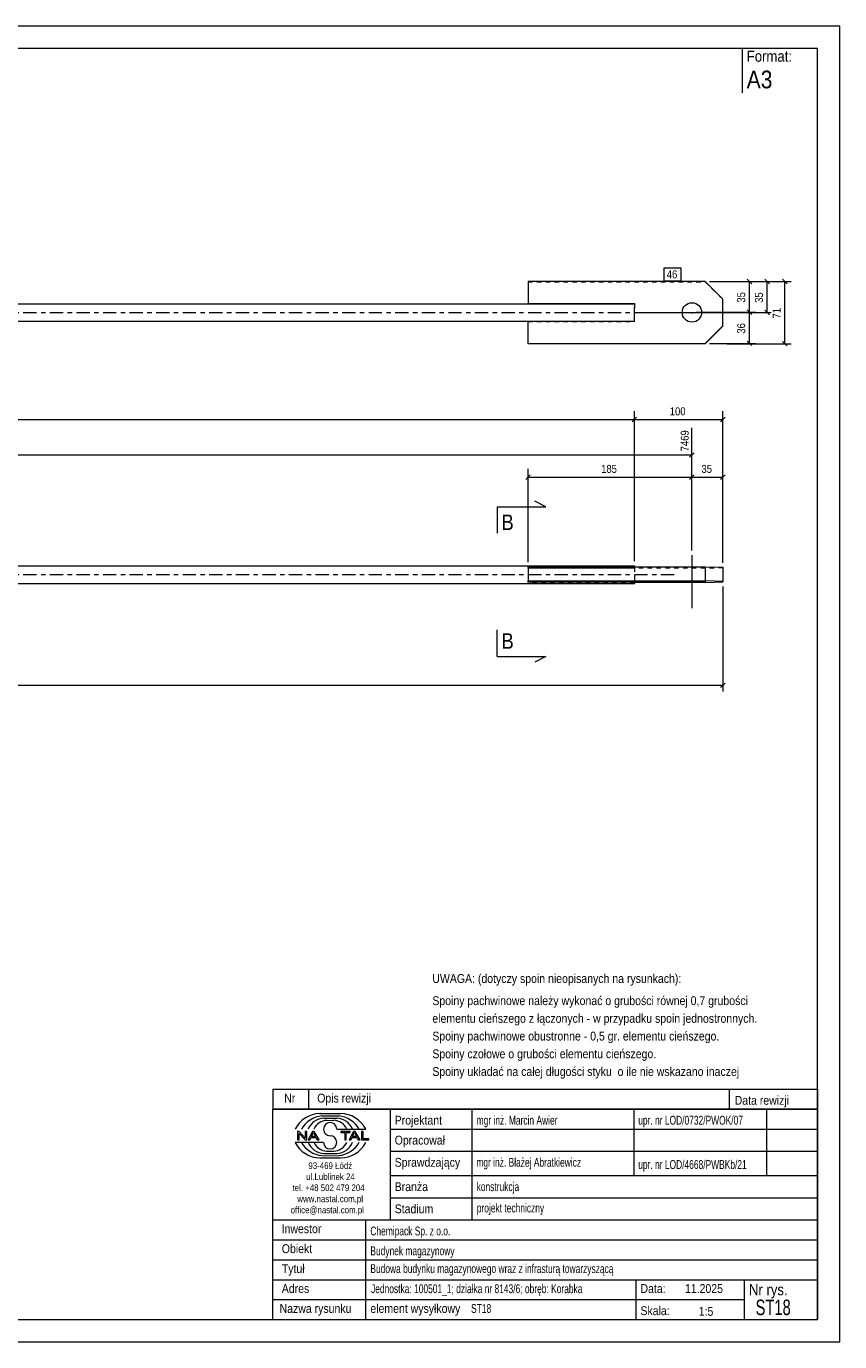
# Model space of a CAD drawing. Header units: millimetres. Extents: x 0 to 420, y 0 to 297.
# Tile 2 of 2: x 236 to 420, y 0 to 297. Entities that reach past the tile are written whole.
import ezdxf

# ---------------------------------------------------------------- set-up
doc = ezdxf.new("R2010")
doc.units = ezdxf.units.MM
for name, pattern in [('XKITLINE00', [0]), ('XKITLINE01', [4, 1, -1, 1, -1]), ('XKITLINE03', [6, 3, -1, 1, -1])]:
    doc.linetypes.add(name, pattern=pattern)
for name, color, linetype, lineweight in [('Arkusz rysunku', 3, 'Continuous', 0), ('Element', 2, 'Continuous', 0), ('Inny typ obiektu', 7, 'Continuous', 0), ('Przekrój', 7, 'Continuous', 0), ('Wymiar', 4, 'Continuous', 0), ('Znak elementu', 2, 'Continuous', 0), ('Śruba', 3, 'Continuous', 0)]:
    doc.layers.add(name, color=color, linetype=linetype, lineweight=lineweight)
doc.styles.add('ARIAL', font='ARIAL.TTF')

msp = doc.modelspace()

# ---------------------------------------------------------------- linework, layer by layer
at = {"layer": 'Arkusz rysunku', "linetype": 'XKITLINE00', "lineweight": 0}
for p, q in [((420, 297), (0, 297)), ((420, 297), (415, 297)), ((420, 0), (420, 297)), ((415, 292), (5, 292)), ((415, 5), (415, 292)), ((5, 5), (415, 5)), ((0, 0), (420, 0))]:
    msp.add_line(p, q, dxfattribs=at)
at = {"layer": 'Element', "linetype": 'XKITLINE00', "lineweight": 0}
for p, q in [((349.62, 239.4), (349.62, 234.36)), ((389.62, 239.4), (349.62, 239.4)), ((393.62, 235.4), (389.62, 239.4)), ((393.62, 229.4), (393.62, 235.4)), ((205.62, 234.36), (373.62, 234.36)), ((349.62, 234.4), (373.62, 234.4)), ((373.62, 234.4), (373.62, 233.52)), ((373.62, 233.52), (373.62, 233.36)), ((373.62, 231.26), (373.62, 233.36)), ((349.62, 230.36), (205.62, 230.36)), ((349.62, 225.41), (349.62, 230.4)), ((349.62, 230.4), (373.62, 230.4)), ((373.62, 230.4), (373.62, 231.26)), ((393.62, 229.4), (389.62, 225.41)), ((393.62, 229.33), (389.62, 225.33)), ((393.62, 229.33), (393.62, 229.4)), ((349.62, 225.33), (349.62, 225.41)), ((349.62, 225.41), (389.62, 225.41)), ((389.62, 225.33), (349.62, 225.33)), ((389.62, 225.33), (389.62, 225.41)), ((205.62, 175.21), (373.62, 175.21)), ((349.62, 174.98), (389.62, 174.98)), ((349.62, 174.98), (349.62, 171.66)), ((373.62, 175.21), (373.62, 174.98)), ((389.62, 174.98), (393.62, 174.88)), ((389.62, 174.98), (389.62, 171.78)), ((393.62, 174.88), (393.62, 171.54)), ((205.62, 171.21), (373.62, 171.21)), ((349.62, 171.78), (389.62, 171.78)), ((349.62, 171.66), (373.62, 171.66)), ((373.62, 171.66), (373.62, 171.64)), ((373.62, 171.48), (373.62, 171.64)), ((373.62, 171.48), (373.62, 171.21)), ((389.62, 171.44), (373.62, 171.44)), ((393.62, 171.68), (389.62, 171.78)), ((389.62, 171.44), (393.62, 171.54))]:
    msp.add_line(p, q, dxfattribs=at)
at = {"layer": 'Element', "linetype": 'XKITLINE01', "lineweight": 0}
for p, q in [((349.62, 239.32), (389.62, 239.32)), ((389.62, 239.32), (389.62, 239.4)), ((389.62, 239.32), (393.62, 235.32)), ((349.62, 234.32), (349.62, 234.4)), ((349.62, 234.32), (349.62, 234.36)), ((373.62, 234.32), (349.62, 234.32)), ((373.62, 234.36), (373.62, 233.52)), ((373.62, 231.26), (373.62, 233.52)), ((373.62, 230.36), (349.62, 230.36)), ((349.62, 230.33), (373.62, 230.33)), ((373.62, 230.63), (373.62, 231.26)), ((373.62, 230.36), (373.62, 231.26)), ((373.62, 230.33), (373.62, 230.4)), ((393.62, 229.33), (393.62, 229.4)), ((349.62, 225.41), (349.62, 225.33)), ((349.62, 174.86), (349.62, 174.98)), ((373.62, 174.86), (349.62, 174.86)), ((349.62, 174.64), (349.62, 174.76)), ((349.62, 174.76), (373.62, 174.76)), ((389.62, 174.64), (349.62, 174.64)), ((373.62, 174.98), (373.62, 171.48)), ((373.62, 174.76), (373.62, 174.86)), ((373.62, 174.86), (373.62, 171.66)), ((393.62, 174.74), (389.62, 174.64)), ((393.62, 174.88), (393.62, 174.74)), ((349.62, 171.44), (349.62, 171.78)), ((349.62, 171.56), (373.62, 171.56)), ((373.62, 171.44), (349.62, 171.44)), ((373.62, 171.64), (373.62, 171.78)), ((373.62, 171.56), (373.62, 171.64)), ((389.62, 171.78), (389.62, 171.44))]:
    msp.add_line(p, q, dxfattribs=at)
at = {"layer": 'Element', "linetype": 'XKITLINE03', "lineweight": 0}
for p, q in [((205.62, 232.36), (383.62, 232.36)), ((205.62, 173.21), (383.62, 173.21))]:
    msp.add_line(p, q, dxfattribs=at)
at = {"layer": 'Inny typ obiektu', "linetype": 'XKITLINE00', "lineweight": 0}
for p, q in [((398, 292), (398, 282)), ((292, 57), (292, 52.5)), ((292, 57), (415, 57)), ((300, 57), (300, 52.5)), ((395, 57), (395, 52.5)), ((415, 57), (415, 52.5)), ((415, 52.5), (292, 52.5)), ((292, 5), (292, 52.5)), ((292, 52.5), (415, 52.5)), ((302.62, 51.49), (307.23, 51.5)), ((303.07, 50.99), (306.86, 51)), ((303.46, 50.49), (306.45, 50.49)), ((318.5, 52.5), (318.5, 27.5)), ((337, 27.5), (337, 52.5)), ((373.5, 52.5), (373.5, 37.5)), ((403.5, 52.5), (403.5, 37.5)), ((415, 52.5), (415, 5)), ((304.2, 49.98), (305.73, 49.99)), ((306.42, 47.99), (312.98, 47.99)), ((318.5, 48), (415, 48)), ((303.43, 45.01), (297, 45.01)), ((297.93, 47.44), (297.57, 47.44)), ((297.57, 47.44), (297.57, 45.56)), ((297.57, 45.56), (297.9, 45.56)), ((297.9, 47.04), (299.29, 45.56)), ((297.9, 45.56), (297.9, 47.04)), ((299.31, 45.96), (297.93, 47.44)), ((299.29, 45.56), (299.65, 45.56)), ((299.65, 47.44), (299.31, 47.44)), ((299.31, 47.44), (299.31, 45.96)), ((299.65, 45.56), (299.65, 47.44)), ((300.96, 47.44), (299.94, 45.56)), ((299.94, 45.56), (300.31, 45.56)), ((300.31, 45.56), (300.61, 46.13)), ((300.61, 46.13), (301.71, 46.13)), ((300.71, 46.33), (301.14, 47.24)), ((301.6, 46.33), (300.71, 46.33)), ((301.33, 47.44), (300.96, 47.44)), ((301.14, 47.24), (301.6, 46.33)), ((302.41, 45.56), (301.33, 47.44)), ((301.71, 46.13), (302.02, 45.56)), ((302.02, 45.56), (302.41, 45.56)), ((309.43, 47.44), (307.34, 47.44)), ((307.34, 47.44), (307.34, 47.22)), ((307.34, 47.22), (308.21, 47.22)), ((308.21, 47.22), (308.21, 45.56)), ((308.21, 45.56), (308.56, 45.56)), ((308.56, 45.56), (308.56, 47.22)), ((308.56, 47.22), (309.43, 47.22)), ((310.21, 47.44), (309.2, 45.56)), ((309.2, 45.56), (309.57, 45.56)), ((309.43, 47.22), (309.43, 47.44)), ((309.57, 45.56), (309.86, 46.13)), ((309.86, 46.13), (310.96, 46.13)), ((309.96, 46.33), (310.39, 47.24)), ((310.86, 46.33), (309.96, 46.33)), ((310.59, 47.44), (310.21, 47.44)), ((310.4, 47.24), (310.39, 47.24)), ((310.4, 47.24), (310.86, 46.33)), ((311.67, 45.56), (310.59, 47.44)), ((310.96, 46.13), (311.27, 45.56)), ((311.27, 45.56), (311.67, 45.56)), ((312.36, 47.44), (312.01, 47.44)), ((312.01, 47.44), (312.01, 45.56)), ((312.01, 45.56), (313.66, 45.56)), ((312.36, 45.78), (312.36, 47.44)), ((313.66, 45.78), (312.36, 45.78)), ((313.66, 45.56), (313.66, 45.78)), ((303.07, 42.01), (306.86, 42)), ((303.46, 42.51), (306.45, 42.51)), ((304.2, 43.02), (305.73, 43.01)), ((318.5, 43), (415, 43)), ((302.62, 41.51), (307.23, 41.5)), ((318.5, 37.5), (415, 37.5)), ((318.5, 32.5), (415, 32.5)), ((292, 27.5), (415, 27.5)), ((313, 5), (313, 27.5)), ((292, 23), (415, 23)), ((292, 18.5), (415, 18.5)), ((292, 14), (415, 14)), ((374, 5), (374, 14)), ((398.5, 5), (398.5, 14)), ((292, 9.5), (398.5, 9.5)), ((292, 5), (415, 5))]:
    msp.add_line(p, q, dxfattribs=at)
for centre, radius, start, end in [((302.72, 45.08), 6.42, 90.8317, 153.0136), ((303.67, 45), 6.02, 95.7347, 150.2266), ((306.22, 46.41), 4.08, 22.7023, 86.7527), ((306.24, 44.98), 6.04, 29.8256, 84.1252), ((307.25, 45.07), 6.43, 27.0191, 90.199), ((303.7, 46.42), 4.07, 93.3428, 157.3393), ((304.33, 46.6), 3.38, 92.229, 155.8008), ((304.92, 47.99), 1.49, 0.0741, 179.9259), ((304.92, 47.99), 1.49, 179.9259, 270), ((305.59, 46.6), 3.39, 24.2351, 87.5913), ((302.72, 47.92), 6.42, 206.9864, 269.1683), ((303.67, 48), 6.02, 209.7734, 264.2653), ((303.7, 46.58), 4.07, 202.6607, 266.6572), ((304.33, 46.4), 3.38, 204.1992, 267.771), ((304.92, 45.01), 1.49, 180.0741, 359.9259), ((304.92, 45), 1.49, 0.0741, 90), ((305.59, 46.4), 3.39, 272.4087, 335.7649), ((306.22, 46.59), 4.08, 273.2473, 337.2977), ((306.24, 48.02), 6.04, 275.8748, 330.1744), ((307.25, 47.93), 6.43, 269.801, 332.9809)]:
    msp.add_arc(centre, radius, start, end, dxfattribs=at)
at = {"layer": 'Przekrój', "linetype": 'XKITLINE00', "lineweight": 0}
for p, q in [((342.62, 188.52), (342.62, 182.52)), ((342.62, 188.52), (348.62, 188.52)), ((348.62, 188.52), (353.62, 188.52)), ((353.62, 188.52), (351.12, 189.77)), ((342.62, 154.7), (342.62, 160.7)), ((342.62, 154.7), (348.62, 154.7)), ((348.62, 154.7), (353.62, 154.7)), ((353.62, 154.7), (351.12, 153.45))]:
    msp.add_line(p, q, dxfattribs=at)
at = {"layer": 'Wymiar', "linetype": 'XKITLINE00', "lineweight": 0}
for p, q in [((390.62, 239.4), (401.06, 239.4)), ((394.62, 239.4), (409.06, 239.4)), ((394.62, 239.4), (405.06, 239.4)), ((399.11, 239.91), (400.13, 238.89)), ((399.62, 232.47), (399.62, 239.4)), ((403.11, 239.91), (404.13, 238.89)), ((403.62, 232.36), (403.62, 239.4)), ((407.11, 239.91), (408.13, 238.89)), ((407.62, 225.33), (407.62, 239.4)), ((374.62, 232.36), (404.5, 232.36)), ((387.62, 232.47), (401.06, 232.47)), ((387.62, 232.47), (401.06, 232.47)), ((399.11, 232.98), (400.13, 231.96)), ((399.11, 232.98), (400.13, 231.96)), ((399.62, 225.41), (399.62, 232.47)), ((403.11, 232.87), (404.13, 231.86)), ((399.11, 225.91), (400.13, 224.9)), ((407.11, 225.84), (408.13, 224.82)), ((390.62, 225.41), (401.06, 225.41)), ((394.62, 225.33), (409.06, 225.33)), ((36.62, 208.21), (373.62, 208.21)), ((374.13, 208.72), (373.11, 207.7)), ((374.13, 208.72), (373.11, 207.7)), ((373.62, 176.21), (373.62, 210.07)), ((373.62, 176.21), (373.62, 210.07)), ((373.62, 208.21), (393.62, 208.21)), ((394.13, 208.72), (393.11, 207.7)), ((393.62, 175.88), (393.62, 210.07)), ((386.62, 178.61), (386.62, 206.37)), ((36.62, 200.21), (386.62, 200.21)), ((387.13, 200.72), (386.11, 199.7)), ((349.62, 175.98), (349.62, 197.07)), ((386.62, 178.61), (386.62, 197.07)), ((386.62, 178.61), (386.62, 197.07)), ((393.62, 175.88), (393.62, 197.07)), ((350.13, 195.72), (349.11, 194.7)), ((349.62, 195.21), (386.62, 195.21)), ((387.13, 195.72), (386.11, 194.7)), ((387.13, 195.72), (386.11, 194.7)), ((386.62, 195.21), (393.62, 195.21)), ((394.13, 195.72), (393.11, 194.7)), ((393.62, 170.54), (393.62, 146.77)), ((394.13, 148.72), (393.11, 147.7)), ((16.62, 148.21), (393.62, 148.21))]:
    msp.add_line(p, q, dxfattribs=at)
at = {"layer": 'Znak elementu', "linetype": 'XKITLINE00', "lineweight": 0}
for p, q in [((380.35, 242.5), (384.22, 242.5)), ((380.35, 239.5), (380.35, 242.5)), ((384.22, 239.5), (384.22, 242.5)), ((380.35, 239.5), (384.22, 239.5))]:
    msp.add_line(p, q, dxfattribs=at)
at = {"layer": 'Śruba', "linetype": 'XKITLINE00', "lineweight": 0}
for p, q in [((386.62, 232.47), (386.62, 232.18)), ((386.62, 177.61), (386.62, 165.61))]:
    msp.add_line(p, q, dxfattribs=at)
msp.add_circle((386.62, 232.4), 2.2, dxfattribs=at)

# ---------------------------------------------------------------- texts
at = {"layer": 'Inny typ obiektu', "style": 'ARIAL'}
for s, height, width, p in [('Format:', 2.5, 0.85, (399, 289)), ('A3', 4, 0.85, (399, 283)), ('UWAGA: (dotyczy spoin nieopisanych na rysunkach):', 2, 0.85, (328, 81)), ('Spoiny pachwinowe należy wykonać o grubości równej 0,7 grubości', 2, 0.85, (328, 76)), ('elementu cieńszego z łączonych - w przypadku spoin jednostronnych.', 2, 0.85, (328, 72)), ('Spoiny pachwinowe obustronne - 0,5 gr. elementu cieńszego.', 2, 0.85, (328, 68)), ('Spoiny czołowe o grubości elementu cieńszego.', 2, 0.85, (328, 64)), ('Spoiny układać na całej długości styku  o ile nie wskazano inaczej', 2, 0.85, (328, 60)), ('Nr', 2, 0.85, (294.54, 54)), ('Opis rewizji', 2, 0.85, (302, 54)), ('Data rewizji', 2, 0.85, (396.28, 53.5)), ('Projektant', 2, 0.85, (319.5, 49)), ('mgr inż. Marcin Awier', 2, 0.68, (338, 49)), ('upr. nr LOD/0732/PWOK/07', 2, 0.68, (374.5, 49)), ('Opracował', 2, 0.85, (319.5, 44.5)), ('Sprawdzający', 2, 0.85, (319.5, 39.5)), ('mgr inż. Błażej Abratkiewicz', 2, 0.68, (337.94, 39.5)), ('93-469 Łódź', 1.5, 0.85, (300, 39)), ('upr. nr LOD/4668/PWBKb/21', 2, 0.68, (374.5, 39)), ('ul.Lublinek 24', 1.5, 0.85, (299.5, 36.5)), ('Branża', 2, 0.85, (319.5, 34)), ('konstrukcja', 2, 0.68, (338, 34)), ('tel. +48 502 479 204', 1.5, 0.85, (296.41, 34)), ('www.nastal.com.pl', 1.5, 0.85, (297.5, 31.5)), ('office@nastal.com.pl', 1.5, 0.85, (296, 29)), ('Stadium', 2, 0.85, (319.5, 29)), ('projekt techniczny', 2, 0.68, (338.04, 29.19)), ('Inwestor', 2, 0.85, (293.96, 24.5)), ('Chemipack Sp. z o.o.', 2, 0.68, (314, 24)), ('Obiekt', 2, 0.85, (294, 20)), ('Budynek magazynowy', 2, 0.68, (314, 19.5)), ('Tytuł', 2, 0.85, (294, 15.5)), ('Budowa budynku magazynowego wraz z infrasturą towarzyszącą', 2, 0.68, (314, 15.5)), ('Adres', 2, 0.85, (294, 11)), ('Jednostka: 100501_1; działka nr 8143/6; obręb: Korabka', 2, 0.68, (314.16, 10.96)), ('Data:', 2, 0.85, (375, 11)), ('11.2025', 2, 0.85, (385.06, 11)), ('Nr rys.', 2.5, 0.85, (399.5, 10.5)), ('ST18', 3.5, 0.68, (401, 6)), ('Nazwa rysunku', 2, 0.85, (293.5, 6.5)), ('element wysyłkowy', 2, 0.85, (314, 6.5)), ('ST18', 2, 0.68, (336.75, 6.5)), ('Skala:', 2, 0.85, (375, 6)), ('1:5', 2, 0.85, (388.16, 5.85))]:
    msp.add_text(s, height=height, dxfattribs=dict(at, width=width)).set_placement(p)
at = {"layer": 'Przekrój', "style": 'ARIAL', "width": 0.85}
for p in [(343.62, 183.27), (343.62, 156.45)]:
    msp.add_text('B', height=3.5, dxfattribs=at).set_placement(p)
at = {"layer": 'Wymiar', "style": 'ARIAL', "width": 0.85}
for s, p in [('35', (398.66, 234.6)), ('35', (402.66, 234.55)), ('71', (406.66, 231.03)), ('36', (398.66, 227.6)), ('7469', (385.9, 201.03))]:
    msp.add_text(s, height=1.8, rotation=90.0002, dxfattribs=at).set_placement(p)
for s, p in [('100', (381.62, 209.17)), ('185', (366.12, 196.17)), ('35', (388.78, 196.17))]:
    msp.add_text(s, height=1.8, dxfattribs=at).set_placement(p)
at = {"layer": 'Znak elementu', "style": 'ARIAL', "width": 0.85}
msp.add_text('46', height=1.8, dxfattribs=at).set_placement((380.95, 240.1))

doc.saveas('drawing.dxf')
